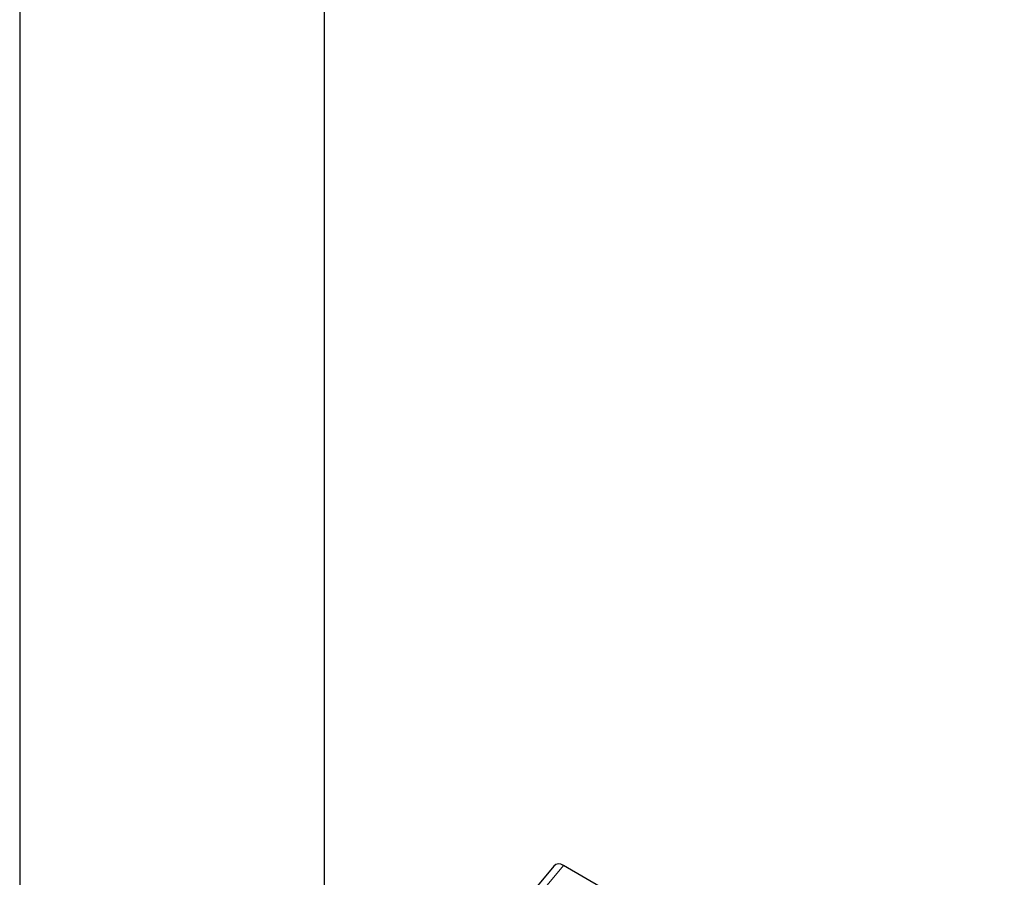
# Model space of a CAD drawing. Header units: millimetres. Extents: x 8 to 976, y 12 to 967.
# Tile 159 of 256: x 859 to 916, y 127 to 177. Entities that reach past the tile are written whole.
import ezdxf

# ---------------------------------------------------------------- set-up
doc = ezdxf.new("R2010")
doc.units = ezdxf.units.MM

msp = doc.modelspace()

# ---------------------------------------------------------------- linework, layer by layer
at = {"color": 7, "linetype": 'Continuous', "lineweight": 30}
for p, q in [((876.744, 110.295), (876.744, 317.451)), ((858.944, 313.473), (858.944, 111.347)), ((890.135, 127.528), (881.798, 117.549)), ((916.436, 112.703), (890.698, 127.561))]:
    msp.add_line(p, q, dxfattribs=at)
at = {"color": 252, "linetype": 'Continuous', "lineweight": 0}
msp.add_line((890.698, 127.561), (882.125, 117.299), dxfattribs=at)
at = {"color": 7, "linetype": 'Continuous', "lineweight": 30}
msp.add_ellipse((890.725, 126.675), major_axis=(-0.485, 0.938), ratio=0.554362, start_param=5.570314, end_param=6.512031, dxfattribs=at)

doc.saveas('drawing.dxf')
